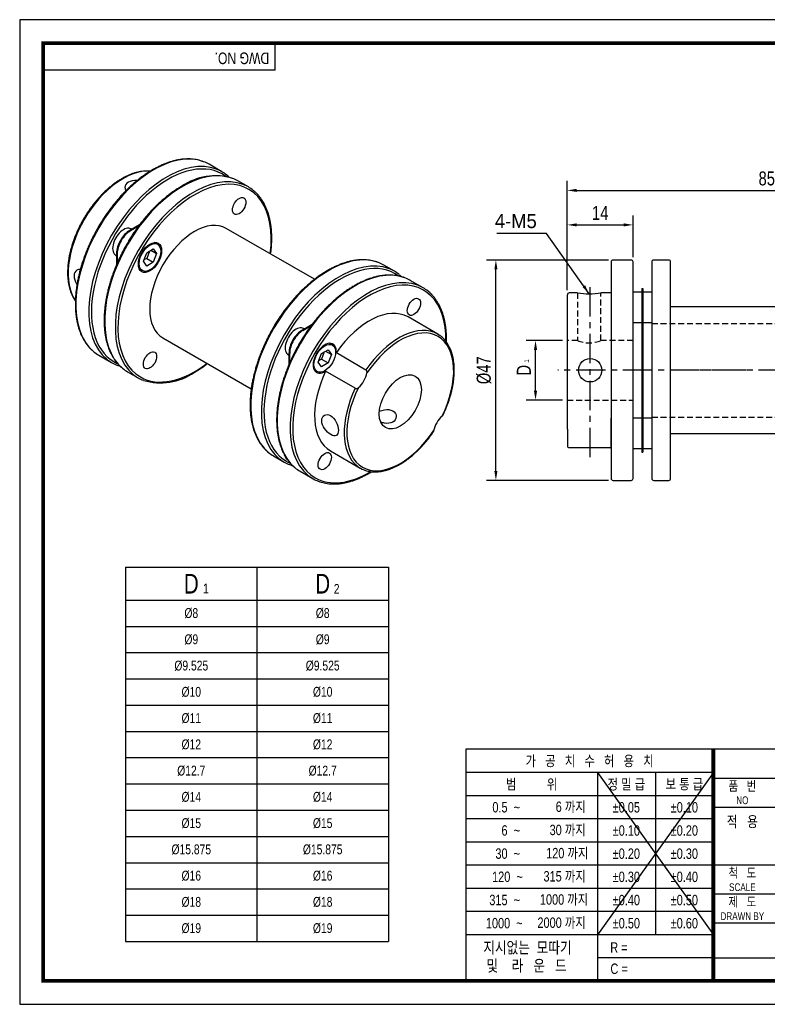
# Model space of a CAD drawing. Header units: millimetres. Extents: x 0 to 297, y 0 to 210.
# Tile 1 of 2: x 0 to 159, y 0 to 210. Entities that reach past the tile are written whole.
import ezdxf
from ezdxf.enums import TextEntityAlignment as Align

# ---------------------------------------------------------------- set-up
doc = ezdxf.new("R2010")
doc.units = ezdxf.units.MM
doc.header["$LTSCALE"] = 5
for name, pattern in [('CENTER', [2, 1.25, -0.25, 0.25, -0.25]), ('CENTER2', [1.125, 0.75, -0.125, 0.125, -0.125]), ('DASHED', [0.75, 0.5, -0.25]), ('HIDDEN', [0.375, 0.25, -0.125]), ('HIDDEN2', [0.1875, 0.125, -0.0625]), ('PHANTOM2', [1.25, 0.625, -0.125, 0.125, -0.125, 0.125, -0.125])]:
    doc.linetypes.add(name, pattern=pattern)
doc.layers.get('0').update_dxf_attribs({"linetype": 'CONTINUOUS'})
doc.layers.get('Defpoints').update_dxf_attribs({"linetype": 'CONTINUOUS'})
for name, color, linetype in [('BM', 2, 'CONTINUOUS'), ('C', 1, 'CENTER2'), ('CT', 1, 'CENTER'), ('D', 7, 'CONTINUOUS'), ('DIM', 7, 'CONTINUOUS'), ('H', 3, 'HIDDEN'), ('HD', 4, 'DASHED'), ('P', 4, 'PHANTOM2')]:
    doc.layers.add(name, color=color, linetype=linetype)
doc.styles.get("Standard").update_dxf_attribs({"font": 'Gulim.ttf', "width": 0.8, "height": 3})
doc.dimstyles.new('LIM', dxfattribs={"dimtxt": 2, "dimasz": 2, "dimexe": 2, "dimexo": 1, "dimgap": 1, "dimtad": 1, "dimdec": 3, "dimzin": 9, "dimdsep": 46, "dimtxsty": 'Standard', "dimcen": 3, "dimclrd": 1, "dimclre": 1, "dimadec": 0, "dimazin": 0, "dimtfac": 1, "dimtdec": 3, "dimtmove": 0, "dimatfit": 3, "dimfxl": 0, "dimtolj": 1, "dimtzin": 0, "dimarcsym": 0})

# ---------------------------------------------------------------- blocks, each defined once
blk = doc.blocks.new('*D163')
at = {"layer": 'Defpoints', "color": 0}
for p in [(201.69, 173.6), (116.69, 151.33), (201.69, 151.33)]:
    blk.add_point(p, dxfattribs=at)
at = {"layer": 'DIM', "color": 1, "lineweight": -2}
for p, q in [((116.69, 152.33), (116.69, 175.6)), ((201.69, 152.33), (201.69, 175.6)), ((118.69, 173.6), (199.69, 173.6))]:
    blk.add_line(p, q, dxfattribs=at)
at = {"layer": 'DIM', "color": 1}
for points in [[(118.69, 173.93), (118.69, 173.26), (116.69, 173.6)], [(199.69, 173.93), (199.69, 173.26), (201.69, 173.6)]]:
    blk.add_solid(points, dxfattribs=at)
at = {"layer": 'DIM', "color": 0, "insert": (159.19, 176.13), "char_height": 3, "attachment_point": 5}
blk.add_mtext('\\A1;85', dxfattribs=at)
blk = doc.blocks.new('*D164')
at = {"layer": 'Defpoints', "color": 0}
for p in [(130.69, 166.23), (130.69, 158.33), (116.69, 151.33)]:
    blk.add_point(p, dxfattribs=at)
at = {"layer": 'DIM', "color": 1, "lineweight": -2}
for p, q in [((116.69, 152.33), (116.69, 168.23)), ((130.69, 159.33), (130.69, 168.23)), ((118.69, 166.23), (128.69, 166.23))]:
    blk.add_line(p, q, dxfattribs=at)
at = {"layer": 'DIM', "color": 1}
for points in [[(118.69, 166.57), (118.69, 165.9), (116.69, 166.23)], [(128.69, 166.57), (128.69, 165.9), (130.69, 166.23)]]:
    blk.add_solid(points, dxfattribs=at)
at = {"layer": 'DIM', "color": 0, "insert": (123.69, 168.78), "char_height": 3, "attachment_point": 5}
blk.add_mtext('\\A1;14', dxfattribs=at)
blk = doc.blocks.new('*D165')
at = {"layer": 'Defpoints', "color": 0}
for p in [(101.47, 158.73), (126.43, 158.73), (126.43, 111.73)]:
    blk.add_point(p, dxfattribs=at)
at = {"layer": 'DIM', "color": 1, "lineweight": -2}
for p, q in [((125.43, 158.73), (99.47, 158.73)), ((101.47, 113.73), (101.47, 156.73)), ((125.43, 111.73), (99.47, 111.73))]:
    blk.add_line(p, q, dxfattribs=at)
at = {"layer": 'DIM', "color": 1}
for points in [[(101.14, 156.73), (101.8, 156.73), (101.47, 158.73)], [(101.14, 113.73), (101.8, 113.73), (101.47, 111.73)]]:
    blk.add_solid(points, dxfattribs=at)
at = {"layer": 'DIM', "color": 0, "insert": (98.93, 135.23), "char_height": 3, "attachment_point": 5, "rotation": 90}
blk.add_mtext('\\A1;%%c47', dxfattribs=at)
blk = doc.blocks.new('*D166')
at = {"layer": 'Defpoints', "color": 0}
for p in [(109.92, 141.58), (116.69, 141.58), (116.69, 128.88)]:
    blk.add_point(p, dxfattribs=at)
at = {"layer": 'DIM', "color": 1, "lineweight": -2}
for p, q in [((115.69, 141.58), (107.92, 141.58)), ((109.92, 130.88), (109.92, 139.58)), ((115.69, 128.88), (107.92, 128.88))]:
    blk.add_line(p, q, dxfattribs=at)
at = {"layer": 'DIM', "color": 1}
for points in [[(109.58, 139.58), (110.25, 139.58), (109.92, 141.58)], [(109.58, 130.88), (110.25, 130.88), (109.92, 128.88)]]:
    blk.add_solid(points, dxfattribs=at)
at = {"layer": 'DIM', "color": 0, "insert": (107.42, 135.23), "char_height": 3, "attachment_point": 5, "rotation": 90}
blk.add_mtext('\\A1;D', dxfattribs=at)

msp = doc.modelspace()

# ---------------------------------------------------------------- linework, layer by layer
for p, q in [((54.43705, 199.23234), (54.43705, 205)), ((54.43705, 199.23234), (5, 199.23234)), ((22.5608, 93.20868), (78.5608, 93.20868)), ((22.5608, 93.20868), (22.5608, 13.40868)), ((78.5608, 93.20868), (78.5608, 13.40868)), ((95.07575, 54.43705), (95.07575, 5)), ((147.8086, 54.43705), (95.07575, 54.43705)), ((292, 54.43705), (147.8086, 54.43705)), ((147.8086, 54.43705), (147.8086, 5)), ((147.8086, 49.42948), (95.07575, 49.42948)), ((147.8086, 49.42948), (123.09008, 14.82355)), ((123.09008, 49.42948), (147.8086, 14.82355)), ((123.09008, 49.42948), (123.09008, 5)), ((135.44934, 49.42948), (135.44934, 14.82355)), ((147.8086, 48.25742), (292, 48.25742)), ((147.8086, 44.48577), (95.07575, 44.48577)), ((147.8086, 42.07779), (292, 42.07779)), ((147.8086, 39.54207), (95.07575, 39.54207)), ((147.8086, 34.59837), (95.07575, 34.59837)), ((147.8086, 29.65466), (95.07575, 29.65466)), ((147.8086, 29.71852), (292, 29.71852)), ((147.8086, 24.71096), (95.07575, 24.71096)), ((147.8086, 23.53889), (221.96418, 23.53889)), ((147.8086, 19.76725), (95.07575, 19.76725)), ((147.8086, 17.35926), (292, 17.35926)), ((147.8086, 14.82355), (95.07575, 14.82355)), ((22.5608, 13.40868), (78.5608, 13.40868)), ((147.8086, 9.87984), (123.09008, 9.87984)), ((147.8086, 9.87984), (221.96418, 9.87984))]:
    msp.add_line(p, q)
at = {"color": 4}
for p, q in [((50.5608, 93.20868), (50.5608, 13.40868)), ((22.5608, 86.20868), (78.5608, 86.20868))]:
    msp.add_line(p, q, dxfattribs=at)
at = {"color": 1}
for p, q in [((22.5608, 80.60868), (78.5608, 80.60868)), ((22.5608, 75.00868), (78.5608, 75.00868)), ((22.5608, 69.40868), (78.5608, 69.40868)), ((22.5608, 63.80868), (78.5608, 63.80868)), ((22.5608, 58.20868), (78.5608, 58.20868)), ((22.5608, 52.60868), (78.5608, 52.60868)), ((22.5608, 47.00868), (78.5608, 47.00868)), ((22.5608, 41.40868), (78.5608, 41.40868)), ((22.5608, 35.80868), (78.5608, 35.80868)), ((22.5608, 30.20868), (78.5608, 30.20868)), ((22.5608, 24.60868), (78.5608, 24.60868)), ((22.5608, 19.00868), (78.5608, 19.00868))]:
    msp.add_line(p, q, dxfattribs=at)
msp.add_lwpolyline([(297, 210), (0, 210), (0, 0), (297, 0)], close=True)
msp.add_lwpolyline([(292, 205, 0.8, 0.8, 0), (5, 205, 0.8, 0.8, 0), (5, 5, 0.8, 0.8, 0), (292, 5, 0.8, 0.8, 0)], format="xyseb", close=True)
at = {"const_width": 0.82395}
msp.add_lwpolyline([(147.8086, 5), (147.8086, 54.43705)], dxfattribs=at)
at = {"layer": 'BM', "linetype": 'Continuous'}
for p, q in [((43.0712, 177.58427), (40.33706, 179.16283)), ((48.72806, 174.31828), (46.46531, 175.62468)), ((25.54607, 166.2561), (23.44755, 165.04452)), ((25.33619, 165.97163), (23.58897, 164.96287)), ((23.44755, 165.04452), (23.58897, 164.96287)), ((23.86912, 165.28791), (23.72904, 165.36878)), ((62.83468, 154.62682), (44.0109, 165.49473)), ((29.3859, 162.1028), (28.73638, 162.4778)), ((20.47904, 159.73962), (20.61912, 159.65875)), ((20.61912, 160.14554), (20.76054, 160.06389)), ((20.61912, 160.14554), (20.61912, 157.71541)), ((20.76054, 160.06389), (20.76054, 158.0528)), ((26.34669, 158.47172), (27.05379, 160.29418)), ((27.05379, 160.29418), (28.46801, 161.11068)), ((27.65151, 160.63927), (27.05379, 159.09875)), ((27.95037, 160.81182), (29.17511, 160.10471)), ((28.46801, 161.11068), (29.17511, 160.10471)), ((29.17511, 160.10471), (28.46801, 158.28225)), ((27.05379, 157.46575), (26.34669, 158.47172)), ((27.05379, 159.09875), (26.45608, 158.75365)), ((27.05379, 159.09875), (28.46801, 158.28225)), ((28.46801, 158.28225), (27.05379, 157.46575)), ((79.84075, 156.35536), (77.57801, 157.66175)), ((126.02811, 158.32973), (126.02811, 112.12973)), ((130.29477, 158.72973), (126.42811, 158.72973)), ((130.69477, 112.12973), (130.69477, 158.32973)), ((134.69477, 158.32973), (134.69477, 112.12973)), ((138.29477, 158.72973), (135.09477, 158.72973)), ((138.69477, 112.12973), (138.69477, 158.32973)), ((25.48638, 156.84863), (26.1359, 156.47363)), ((85.96901, 152.81721), (83.23487, 154.39577)), ((116.69477, 125.19029), (116.69477, 151.32973)), ((118.86698, 151.72973), (117.09477, 151.72973)), ((126.02811, 151.72973), (123.85235, 151.72973)), ((126.02477, 151.91476), (126.02477, 151.72973)), ((126.02811, 151.91476), (126.02477, 151.91476)), ((132.59477, 151.91476), (130.69477, 151.91476)), ((132.59477, 152.66476), (132.59477, 148.66476)), ((132.59477, 152.66476), (132.79477, 152.66476)), ((132.79477, 152.66476), (132.79477, 148.66476)), ((134.69477, 151.91476), (132.79477, 151.91476)), ((132.59477, 148.66476), (132.59477, 121.79471)), ((132.79477, 148.66476), (132.79477, 121.79471)), ((179.69477, 148.72973), (138.69477, 148.72973)), ((154.79776, 148.72973), (138.69477, 148.72973)), ((60.2171, 143.81561), (62.32171, 145.0307)), ((89.06868, 142.94471), (82.75186, 146.59173)), ((130.69477, 145.41476), (132.59477, 145.41476)), ((132.79477, 145.41476), (134.69477, 145.41476)), ((60.35852, 143.73396), (60.2171, 143.81561)), ((60.35852, 143.73396), (62.1039, 144.74165)), ((60.63867, 144.059), (60.4986, 144.13987)), ((30.5109, 142.11204), (49.33442, 131.24428)), ((66.62921, 140.60036), (65.97734, 140.97672)), ((57.53009, 138.83498), (57.38867, 138.91663)), ((57.38867, 136.48914), (57.38867, 138.91663)), ((57.53009, 136.81715), (57.53009, 138.83498)), ((63.59, 136.96928), (64.29711, 138.79174)), ((64.29711, 138.79174), (65.71132, 139.60824)), ((64.89482, 139.13684), (64.29711, 137.59631)), ((65.19368, 139.30938), (66.41843, 138.60227)), ((65.71132, 139.60824), (66.41843, 138.60227)), ((66.41843, 138.60227), (65.71132, 136.77981)), ((67.4694, 138.99198), (73.78622, 135.34496)), ((16.83706, 138.45964), (19.5712, 136.88108)), ((57.2486, 138.51071), (57.38867, 138.42984)), ((64.29711, 135.96332), (63.59, 136.96928)), ((64.29711, 137.59631), (63.69939, 137.25122)), ((64.29711, 137.59631), (65.71132, 136.77981)), ((65.71132, 136.77981), (64.29711, 135.96332)), ((22.96531, 134.92148), (25.22806, 133.61509)), ((62.72734, 135.34756), (63.37921, 134.9712)), ((71.50903, 131.40075), (65.19221, 135.04777)), ((116.69477, 122.64326), (116.69477, 125.19029)), ((126.02477, 118.54471), (126.02477, 125.04471)), ((126.02811, 125.04471), (126.02477, 125.04471)), ((132.59477, 125.04471), (130.69477, 125.04471)), ((134.69477, 125.04471), (132.79477, 125.04471)), ((116.69477, 122.64326), (116.69477, 119.12973)), ((132.59477, 121.79471), (132.59477, 117.79471)), ((132.79477, 121.79471), (132.79477, 117.79471)), ((138.69477, 121.72973), (154.79776, 121.72973)), ((138.69477, 121.72973), (179.69477, 121.72973)), ((66.25186, 118.01289), (72.56868, 114.36587)), ((117.09477, 118.72973), (126.02477, 118.72973)), ((126.02477, 118.54471), (126.02811, 118.54471)), ((130.69477, 118.54471), (132.59477, 118.54471)), ((132.59477, 117.79471), (132.79477, 117.79471)), ((132.79477, 118.54471), (134.69477, 118.54471)), ((54.07801, 116.95856), (56.34075, 115.65217)), ((56.40883, 117.05624), (56.52726, 116.98786)), ((59.73487, 113.69257), (62.46901, 112.11401)), ((126.42811, 111.72973), (130.29477, 111.72973)), ((135.09477, 111.72973), (138.29477, 111.72973))]:
    msp.add_line(p, q, dxfattribs=at)
at = {"layer": 'BM', "linetype": 'HIDDEN2'}
for p, q in [((126.02477, 151.72973), (126.02477, 145.41476)), ((126.02811, 122.0639), (126.02477, 122.0639)), ((126.02477, 118.72973), (126.02811, 118.72973))]:
    msp.add_line(p, q, dxfattribs=at)
at = {"layer": 'BM', "linetype": 'Continuous'}
msp.add_circle((121.55976, 135.22973), 2.5, dxfattribs=at)
for centre, radius, start, end in [((41.68885, 163.99815), 12.70199, 73.496178, 124.385404), ((126.42811, 158.32973), 0.4, 90, 180), ((130.29477, 158.32973), 0.4, 0, 90), ((135.09477, 158.32973), 0.4, 90, 180), ((138.29477, 158.32973), 0.4, 0, 90), ((117.09477, 151.32973), 0.4, 90, 180), ((121.36151, 168.09316), 16.5536, 261.3134527, 278.6860559), ((30.00791, 145.23114), 12.69143, 253.4027575, 304.3995047), ((117.09477, 119.12973), 0.4, 180, 270), ((126.42811, 112.12973), 0.4, 180, 270), ((130.29477, 112.12973), 0.4, 270, 0), ((135.09477, 112.12973), 0.4, 180, 270), ((138.29477, 112.12973), 0.4, 270, 0)]:
    msp.add_arc(centre, radius, start, end, dxfattribs=at)
for centre, major_axis, start_param, end_param in [((28.58706, 158.81123), (-11.75, -20.3516), 3.234674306, 6.189248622), ((31.3212, 157.23267), (11.75, 20.3516), 0.090933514, 3.048719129), ((31.60404, 157.06937), (-11.55, -20.00519), 3.07755567, 6.283185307), ((34.71531, 155.27308), (-11.75, -20.3516), 3.233557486, 6.189695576), ((28.58706, 158.81123), (-11.75, -20.3516), 3.141592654, 3.234674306), ((21.98739, 162.62155), (8.25, 14.28942), 0.265638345, 2.876134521), ((36.97806, 153.96669), (11.75, 20.3516), 0.092089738, 3.048313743), ((31.3212, 157.23267), (11.75, 20.3516), 0, 0.090933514), ((31.3212, 157.23267), (11.75, 20.3516), 6.189906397, 6.283185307), ((37.2609, 153.80339), (-11.55, -20.00519), 2.19495599, 6.283185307), ((34.71531, 155.27308), (-11.75, -20.3516), 3.141592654, 3.233557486), ((36.97806, 153.96669), (11.75, 20.3516), 0, 0.092089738), ((36.97806, 153.96669), (11.75, 20.3516), 6.190311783, 6.283185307), ((37.2609, 153.80339), (-6.75, -11.69134), 3.141592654, 6.283185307), ((22.10404, 162.5542), (1.625, 2.81458), 0, 3.141592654), ((23.44755, 161.77853), (2, 3.4641), 0.785398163, 2.35619449), ((23.58897, 161.69688), (2, 3.4641), 0.785398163, 2.35619449), ((65.82801, 137.31016), (-11.75, -20.3516), 3.234674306, 6.189248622), ((68.09075, 136.00376), (11.75, 20.3516), 0.090933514, 3.048719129), ((68.3736, 135.84046), (-11.55, -20.00519), 3.077598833, 6.283185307), ((65.82801, 137.31016), (-11.75, -20.3516), 3.141592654, 3.234674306), ((71.48487, 134.04417), (-11.75, -20.3516), 3.234674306, 6.189248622), ((74.21901, 132.46561), (11.75, 20.3516), 0.090933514, 3.048719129), ((68.09075, 136.00376), (11.75, 20.3516), 0, 0.090933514), ((68.09075, 136.00376), (11.75, 20.3516), 6.189906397, 6.283185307), ((74.50186, 132.30231), (-11.55, -20.00519), 2.337901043, 6.283185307), ((71.48487, 134.04417), (-11.75, -20.3516), 3.141592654, 3.234674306), ((74.21901, 132.46561), (11.75, 20.3516), 0, 0.090933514), ((74.21901, 132.46561), (11.75, 20.3516), 6.189906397, 6.283185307), ((74.50186, 132.30231), (-8.25, -14.28942), 3.141592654, 4.573935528), ((80.81868, 128.65529), (-8.25, -14.28942), 3.235589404, 4.573935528), ((58.8736, 141.32529), (1.625, 2.81458), 0, 3.141592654), ((60.2171, 140.54962), (-2, -3.4641), 3.926990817, 5.497787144), ((60.35852, 140.46797), (-2, -3.4641), 3.926990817, 5.497787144), ((81.10152, 128.49199), (-8.05, -13.94301), 1.682895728, 4.600289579), ((80.81868, 128.65529), (-8.25, -14.28942), 3.053892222, 3.235589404), ((65.00186, 137.78714), (1.75, 3.03109), -0.862388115, 4.003980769), ((28.58706, 158.81123), (-11.75, -20.3516), 6.189248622, 6.283185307), ((31.3212, 157.23267), (11.75, 20.3516), 3.048719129, 3.233682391), ((31.60404, 157.06937), (-11.55, -20.00519), 0, 0.064508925), ((37.2609, 153.80339), (-11.55, -20.00519), 0, 0.946636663), ((34.71531, 155.27308), (-11.75, -20.3516), 6.189695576, 6.283185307), ((74.50186, 132.30231), (8.25, 14.28942), 1.709249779, 3.141592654), ((71.60152, 133.97682), (1.75, 3.03109), 4.171873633, 5.252904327), ((36.97806, 153.96669), (11.75, 20.3516), 3.048313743, 3.232526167), ((80.81868, 128.65529), (8.25, 14.28942), 1.709249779, 3.053892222), ((81.10152, 128.49199), (8.05, 13.94301), 1.682895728, 4.600289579), ((90.60152, 123.00717), (-1.75, -3.03109), 4.171873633, 5.252904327), ((65.82801, 137.31016), (-11.75, -20.3516), 6.189248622, 6.283185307), ((68.09075, 136.00376), (11.75, 20.3516), 3.048719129, 3.233682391), ((58.79277, 119.20016), (-1.75, -3.03109), 5.6907447, 6.283185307), ((68.3736, 135.84046), (-11.55, -20.00519), 0, 0.065338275), ((71.48487, 134.04417), (-11.75, -20.3516), 6.189248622, 6.283185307), ((74.50186, 132.30231), (-11.55, -20.00519), 0, 0.80358057), ((80.81868, 128.65529), (8.25, 14.28942), 3.053892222, 3.235589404), ((74.21901, 132.46561), (11.75, 20.3516), 3.048719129, 3.233682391)]:
    msp.add_ellipse(centre, major_axis=major_axis, ratio=0.577350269, start_param=start_param, end_param=end_param, dxfattribs=at)
for centre, major_axis in [((46.7609, 170.25787), (1, 1.73205)), ((46.7609, 170.25787), (-1, -1.73205)), ((27.7609, 159.28822), (1.75, 3.03109)), ((27.7609, 159.28822), (1.625, 2.81458)), ((84.00186, 148.75679), (-1, -1.73205)), ((84.00186, 148.75679), (-1, -1.73205)), ((65.00421, 137.78578), (1.625, 2.81458)), ((27.7609, 137.34891), (1, 1.73205)), ((27.7609, 137.34891), (-1, -1.73205)), ((81.10152, 128.49199), (3.175, 5.49926)), ((65.00186, 115.84783), (-1, -1.73205)), ((65.00186, 115.84783), (-1, -1.73205))]:
    msp.add_ellipse(centre, major_axis=major_axis, ratio=0.577350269, dxfattribs=at)
for points, knots in [([(39.15299, 179.71818), (39.0432, 179.76142), (38.76739, 179.86906), (38.2425, 180.01937), (37.61893, 180.15598), (36.97073, 180.24879), (36.30686, 180.29772), (35.62655, 180.30254), (34.93173, 180.26316), (34.2237, 180.17958), (33.50402, 180.05192), (32.77423, 179.88043), (32.03592, 179.66547), (31.29067, 179.40749), (30.54007, 179.10709), (29.78572, 178.76493), (29.02918, 178.38177), (28.27204, 177.95848), (27.51583, 177.49597), (26.76211, 176.99526), (26.01239, 176.45742), (25.26818, 175.88358), (24.53095, 175.27496), (23.80218, 174.63282), (23.08332, 173.95849), (22.3758, 173.25337), (21.68104, 172.51891), (21.00042, 171.7566), (20.33529, 170.96802), (19.68699, 170.15475), (19.05682, 169.31847), (18.44604, 168.46088), (17.85588, 167.5837), (17.28752, 166.68873), (16.74211, 165.77777), (16.22076, 164.85267), (15.72451, 163.9153), (15.25438, 162.96757), (14.81132, 162.01138), (14.39624, 161.04866), (14.00999, 160.08136), (13.65336, 159.11142), (13.3271, 158.1408), (13.03187, 157.17144), (12.76831, 156.20531), (12.53697, 155.24434), (12.33835, 154.29045), (12.1729, 153.34558), (12.04099, 152.41161), (11.94294, 151.49042), (11.87901, 150.58388), (11.84939, 149.69381), (11.85419, 148.82203), (11.8935, 147.97031), (11.9673, 147.1404), (12.07552, 146.33406), (12.218, 145.55298), (12.39453, 144.79882), (12.60478, 144.07324), (12.84835, 143.37781), (13.12475, 142.71408), (13.43334, 142.08356), (13.7735, 141.48756), (14.14414, 140.92783), (14.54534, 140.40399), (14.97247, 139.92305), (15.38509, 139.51623), (15.63653, 139.31033), (15.75447, 139.21451)], [0, 0, 0, 0, 0.007751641, 0.022882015, 0.038032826, 0.053210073, 0.068417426, 0.083656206, 0.098925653, 0.114223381, 0.129545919, 0.144889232, 0.160249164, 0.175621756, 0.191003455, 0.206391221, 0.221782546, 0.237175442, 0.252568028, 0.267959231, 0.283348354, 0.298734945, 0.314118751, 0.32949967, 0.344877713, 0.360252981, 0.375625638, 0.390995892, 0.406363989, 0.421730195, 0.437094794, 0.45245808, 0.467820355, 0.483181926, 0.498543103, 0.513904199, 0.529265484, 0.544627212, 0.559989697, 0.575353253, 0.590718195, 0.606084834, 0.621453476, 0.636824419, 0.652197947, 0.667574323, 0.682953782, 0.698336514, 0.713722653, 0.729112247, 0.744505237, 0.759901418, 0.775300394, 0.790701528, 0.806103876, 0.821505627, 0.836904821, 0.852299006, 0.867685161, 0.883059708, 0.898418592, 0.913757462, 0.929071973, 0.944358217, 0.959613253, 0.974835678, 0.990026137, 1, 1, 1, 1]), ([(27.82134, 177.68033), (27.71518, 177.69151), (27.42303, 177.71553), (26.93176, 177.72466), (26.34654, 177.69108), (25.748, 177.61316), (25.13839, 177.49107), (24.5195, 177.32513), (23.89329, 177.11582), (23.26171, 176.86384), (22.62669, 176.57), (21.99014, 176.23525), (21.35397, 175.8607), (20.72004, 175.44753), (20.09017, 174.99704), (19.46615, 174.51061), (18.84974, 173.98972), (18.24269, 173.43592), (17.64668, 172.85086), (17.06341, 172.23625), (16.49451, 171.59389), (15.94159, 170.92565), (15.4062, 170.23348), (14.88987, 169.51936), (14.39405, 168.78537), (13.92017, 168.03362), (13.46956, 167.26627), (13.04354, 166.48552), (12.64331, 165.69362), (12.27005, 164.89283), (11.92483, 164.08545), (11.60867, 163.27379), (11.32249, 162.46015), (11.06715, 161.64686), (10.84342, 160.83623), (10.65199, 160.03056), (10.49346, 159.23213), (10.36836, 158.44322), (10.27712, 157.66608), (10.22011, 156.9029), (10.19758, 156.15589), (10.20973, 155.42719), (10.25664, 154.71893), (10.33832, 154.03322), (10.45464, 153.37215), (10.60539, 152.73775), (10.7902, 152.13204), (11.00856, 151.55701), (11.25986, 151.01437), (11.54307, 150.50663), (11.75428, 150.18873), (11.86519, 150.03669), (11.86625, 150.03524)], [0.0398891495, 0.0398891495, 0.0398891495, 0.0398891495, 0.0506292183, 0.0693295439, 0.0880931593, 0.1069156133, 0.1257889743, 0.1447035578, 0.1636493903, 0.1826172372, 0.2015991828, 0.2205888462, 0.2395811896, 0.2585719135, 0.2775589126, 0.2965408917, 0.3155171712, 0.3344875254, 0.3534520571, 0.3724111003, 0.3913651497, 0.410314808, 0.4292607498, 0.448203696, 0.4671443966, 0.48608362, 0.5050221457, 0.5239607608, 0.5429000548, 0.5618407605, 0.5807836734, 0.5997295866, 0.6186792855, 0.6376335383, 0.6565930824, 0.6755586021, 0.6945306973, 0.7135098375, 0.7324962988, 0.7514900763, 0.7704907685, 0.7894974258, 0.8085083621, 0.8275204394, 0.8465287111, 0.8655273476, 0.8845088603, 0.9034641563, 0.9223829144, 0.9412544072, 0.9600688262, 0.9602505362, 0.9602505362, 0.9602505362, 0.9602505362]), ([(44.64357, 176.40463), (44.58637, 176.45929), (44.42569, 176.60772), (44.26726, 176.73742), (44.14666, 176.83536)], [0.98415022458, 0.98415022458, 0.98415022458, 0.98415022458, 0.98980861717, 1, 1, 1, 1]), ([(34.51531, 174.48056), (34.36908, 174.39512), (34.00922, 174.18395), (33.35686, 173.77172), (32.60956, 173.26027), (31.86036, 172.70789), (31.11896, 172.1211), (30.38464, 171.49968), (29.65944, 170.84532), (28.94467, 170.15927), (28.24177, 169.44296), (27.55215, 168.69787), (26.87719, 167.92552), (26.21823, 167.12748), (25.57658, 166.30539), (24.95354, 165.4609), (24.35035, 164.59575), (23.76824, 163.71169), (23.20836, 162.8105), (22.67185, 161.89402), (22.15979, 160.9641), (21.67323, 160.02262), (21.21315, 159.07148), (20.78049, 158.11261), (20.37613, 157.14795), (20.00091, 156.17943), (19.65559, 155.209), (19.3409, 154.23863), (19.05748, 153.27026), (18.80595, 152.30583), (18.58683, 151.34729), (18.40061, 150.39657), (18.24771, 149.45556), (18.12847, 148.52617), (18.0432, 147.61026), (17.99212, 146.70969), (17.97541, 145.82627), (17.99316, 144.96181), (18.04541, 144.11807), (18.13214, 143.29681), (18.25324, 142.49975), (18.40853, 141.72858), (18.59775, 140.98495), (18.82056, 140.2705), (19.07651, 139.58679), (19.36508, 138.93534), (19.68558, 138.31766), (20.03736, 137.73496), (20.41928, 137.18915), (20.83143, 136.67909), (21.26903, 136.21444), (21.63305, 135.87005), (21.83411, 135.71336), (21.88736, 135.67201)], [0, 0, 0, 0, 0.010601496, 0.030713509, 0.050823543, 0.070930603, 0.091034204, 0.111134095, 0.131230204, 0.151322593, 0.171411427, 0.191496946, 0.211579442, 0.231659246, 0.251736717, 0.27181223, 0.291886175, 0.31195895, 0.332030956, 0.3521026, 0.372174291, 0.392246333, 0.412319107, 0.432393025, 0.452468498, 0.472545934, 0.492625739, 0.512708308, 0.532794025, 0.552883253, 0.572976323, 0.593073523, 0.613175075, 0.633281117, 0.653391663, 0.673506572, 0.693625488, 0.713747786, 0.733872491, 0.753998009, 0.774121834, 0.794241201, 0.814352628, 0.83445189, 0.854534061, 0.874593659, 0.894624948, 0.91462239, 0.934581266, 0.954498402, 0.9743729, 0.994206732, 1, 1, 1, 1]), ([(25.02352, 175.67969), (24.9937, 175.68207), (24.96386, 175.68413), (24.28252, 175.72404), (23.62926, 175.602), (22.70525, 175.06245), (22.4347, 174.64905), (22.43448, 173.98828), (22.51911, 173.75478), (22.67463, 173.54836)], [0.1192728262, 0.1192728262, 0.1192728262, 0.1192728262, 0.125, 0.125, 0.25, 0.25, 0.375, 0.375, 0.4449878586, 0.4449878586, 0.4449878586, 0.4449878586]), ([(53.47545, 160.0335), (53.50639, 160.26056), (53.57255, 160.79576), (53.65017, 161.62951), (53.70125, 162.53008), (53.71796, 163.41349), (53.70021, 164.27796), (53.64796, 165.1217), (53.56123, 165.94296), (53.44013, 166.74002), (53.28484, 167.51119), (53.09562, 168.25482), (52.87281, 168.96927), (52.61686, 169.65298), (52.3283, 170.30443), (52.00779, 170.92211), (51.65602, 171.50481), (51.27409, 172.05062), (50.86194, 172.56066), (50.42434, 173.0254), (50.05813, 173.37161), (49.85497, 173.52986), (49.79919, 173.57314)], [0.6184181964, 0.6184181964, 0.6184181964, 0.6184181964, 0.6331080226, 0.6532130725, 0.6733224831, 0.6934359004, 0.713552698, 0.7336719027, 0.75379192, 0.7739102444, 0.7940241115, 0.8141300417, 0.8342238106, 0.854300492, 0.8743546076, 0.8943804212, 0.9143723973, 0.9343258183, 0.9542375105, 0.9741065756, 0.9939349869, 1, 1, 1, 1]), ([(76.39394, 158.2171), (76.28415, 158.26034), (76.00834, 158.36798), (75.48346, 158.51829), (74.85988, 158.6549), (74.21169, 158.74771), (73.54782, 158.79664), (72.86751, 158.80146), (72.17268, 158.76208), (71.46466, 158.6785), (70.74498, 158.55085), (70.01519, 158.37936), (69.27688, 158.16439), (68.53162, 157.90641), (67.78103, 157.60601), (67.02667, 157.26385), (66.27014, 156.88069), (65.51299, 156.4574), (64.75679, 155.99489), (64.00307, 155.49418), (63.25335, 154.95634), (62.50913, 154.38251), (61.7719, 153.77388), (61.04313, 153.13174), (60.32428, 152.45742), (59.61676, 151.7523), (58.922, 151.01783), (58.24137, 150.25553), (57.57625, 149.46694), (56.92795, 148.65368), (56.29778, 147.8174), (55.687, 146.9598), (55.09684, 146.08263), (54.52848, 145.18765), (53.98307, 144.27669), (53.46171, 143.35159), (52.96547, 142.41423), (52.49534, 141.46649), (52.05228, 140.5103), (51.6372, 139.54758), (51.25095, 138.58028), (50.89432, 137.61034), (50.56805, 136.63972), (50.27283, 135.67037), (50.00926, 134.70423), (49.77792, 133.74326), (49.57931, 132.78938), (49.41386, 131.8445), (49.28195, 130.91053), (49.1839, 129.98935), (49.11997, 129.0828), (49.09034, 128.19274), (49.09515, 127.32095), (49.13446, 126.46923), (49.20826, 125.63933), (49.31647, 124.83298), (49.45896, 124.0519), (49.63549, 123.29775), (49.84574, 122.57216), (50.08931, 121.87673), (50.36571, 121.213), (50.6743, 120.58249), (51.01446, 119.98649), (51.3851, 119.42675), (51.7863, 118.90291), (52.21343, 118.42198), (52.62605, 118.01515), (52.87749, 117.80926), (52.99543, 117.71344)], [0, 0, 0, 0, 0.007751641, 0.022882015, 0.038032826, 0.053210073, 0.068417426, 0.083656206, 0.098925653, 0.114223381, 0.129545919, 0.144889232, 0.160249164, 0.175621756, 0.191003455, 0.206391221, 0.221782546, 0.237175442, 0.252568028, 0.267959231, 0.283348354, 0.298734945, 0.314118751, 0.32949967, 0.344877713, 0.360252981, 0.375625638, 0.390995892, 0.406363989, 0.421730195, 0.437094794, 0.45245808, 0.467820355, 0.483181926, 0.498543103, 0.513904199, 0.529265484, 0.544627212, 0.559989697, 0.575353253, 0.590718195, 0.606084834, 0.621453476, 0.636824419, 0.652197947, 0.667574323, 0.682953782, 0.698336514, 0.713722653, 0.729112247, 0.744505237, 0.759901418, 0.775300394, 0.790701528, 0.806103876, 0.821505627, 0.836904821, 0.852299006, 0.867685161, 0.883059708, 0.898418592, 0.913757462, 0.929071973, 0.944358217, 0.959613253, 0.974835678, 0.990026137, 1, 1, 1, 1]), ([(12.9106, 156.70771), (12.64294, 156.74463), (12.3884, 156.70022), (11.81053, 156.36676), (11.57912, 155.92291), (11.56272, 154.84836), (11.77497, 154.22276), (12.15961, 153.6304), (12.18523, 153.59233), (12.21141, 153.55472)], [0.0525376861, 0.0525376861, 0.0525376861, 0.0525376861, 0.125, 0.125, 0.25, 0.25, 0.375, 0.375, 0.383688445, 0.383688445, 0.383688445, 0.383688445]), ([(82.0508, 154.95112), (81.94101, 154.99435), (81.6652, 155.102), (81.14031, 155.25231), (80.51674, 155.38892), (79.86854, 155.48173), (79.20468, 155.53066), (78.52436, 155.53548), (77.82954, 155.49609), (77.12151, 155.41252), (76.40183, 155.28486), (75.67205, 155.11337), (74.93373, 154.8984), (74.18848, 154.64043), (73.43788, 154.34002), (72.68353, 153.99786), (71.92699, 153.61471), (71.16985, 153.19141), (70.41364, 152.72891), (69.65992, 152.2282), (68.91021, 151.69035), (68.16599, 151.11652), (67.42876, 150.5079), (66.69999, 149.86576), (65.98113, 149.19143), (65.27361, 148.48631), (64.57885, 147.75184), (63.89823, 146.98954), (63.2331, 146.20095), (62.58481, 145.38769), (61.95464, 144.55141), (61.34386, 143.69381), (60.75369, 142.81664), (60.18533, 141.92167), (59.63992, 141.01071), (59.11857, 140.08561), (58.62232, 139.14824), (58.15219, 138.20051), (57.70913, 137.24431), (57.29406, 136.2816), (56.9078, 135.31429), (56.55118, 134.34435), (56.22491, 133.37373), (55.92968, 132.40438), (55.66612, 131.43825), (55.43478, 130.47727), (55.23616, 129.52339), (55.07071, 128.57851), (54.9388, 127.64454), (54.84076, 126.72336), (54.77682, 125.81682), (54.7472, 124.92675), (54.75201, 124.05497), (54.79131, 123.20324), (54.86511, 122.37334), (54.97333, 121.567), (55.11581, 120.78591), (55.29234, 120.03176), (55.50259, 119.30617), (55.74617, 118.61075), (56.02256, 117.94702), (56.33115, 117.3165), (56.67131, 116.7205), (57.04195, 116.16077), (57.44315, 115.63693), (57.87028, 115.15599), (58.2829, 114.74917), (58.53434, 114.54327), (58.65228, 114.44745)], [0, 0, 0, 0, 0.007751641, 0.022882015, 0.038032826, 0.053210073, 0.068417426, 0.083656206, 0.098925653, 0.114223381, 0.129545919, 0.144889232, 0.160249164, 0.175621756, 0.191003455, 0.206391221, 0.221782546, 0.237175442, 0.252568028, 0.267959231, 0.283348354, 0.298734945, 0.314118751, 0.32949967, 0.344877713, 0.360252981, 0.375625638, 0.390995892, 0.406363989, 0.421730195, 0.437094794, 0.45245808, 0.467820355, 0.483181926, 0.498543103, 0.513904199, 0.529265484, 0.544627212, 0.559989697, 0.575353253, 0.590718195, 0.606084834, 0.621453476, 0.636824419, 0.652197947, 0.667574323, 0.682953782, 0.698336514, 0.713722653, 0.729112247, 0.744505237, 0.759901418, 0.775300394, 0.790701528, 0.806103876, 0.821505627, 0.836904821, 0.852299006, 0.867685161, 0.883059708, 0.898418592, 0.913757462, 0.929071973, 0.944358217, 0.959613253, 0.974835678, 0.990026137, 1, 1, 1, 1]), ([(81.41996, 155.16917), (81.3605, 155.22615), (81.1975, 155.37696), (81.03681, 155.50851), (80.91622, 155.60645)], [0.98392453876, 0.98392453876, 0.98392453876, 0.98392453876, 0.98980861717, 1, 1, 1, 1]), ([(90.94373, 141.24346), (90.94696, 141.35604), (90.95569, 141.76304), (90.95188, 142.45482), (90.91257, 143.30654), (90.83877, 144.13644), (90.73055, 144.94278), (90.58807, 145.72387), (90.41154, 146.47802), (90.20129, 147.20361), (89.95772, 147.89904), (89.68132, 148.56277), (89.37273, 149.19328), (89.03257, 149.78928), (88.66193, 150.34902), (88.26073, 150.87284), (87.8336, 151.35384), (87.4187, 151.76272), (87.16507, 151.97036), (87.04447, 152.0683)], [0.7539586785, 0.7539586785, 0.7539586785, 0.7539586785, 0.7598128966, 0.7752032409, 0.7905957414, 0.8059894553, 0.8213825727, 0.8367731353, 0.8521586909, 0.867536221, 0.8829021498, 0.8982524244, 0.9135826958, 0.9288886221, 0.9441662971, 0.9594127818, 0.974626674, 0.9898086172, 1, 1, 1, 1]), ([(90.19188, 125.65687), (90.31826, 125.92268), (90.54135, 126.39448), (90.88189, 127.19341), (91.19648, 128.00055), (91.48315, 128.8154), (91.73844, 129.62837), (91.96226, 130.43909), (92.15375, 131.24476), (92.31234, 132.0432), (92.43751, 132.83213), (92.52881, 133.6093), (92.58589, 134.3725), (92.60848, 135.11955), (92.59639, 135.84828), (92.54955, 136.55658), (92.46794, 137.24234), (92.35168, 137.90346), (92.201, 138.53791), (92.01625, 139.14367), (91.79795, 139.7188), (91.54675, 140.26135), (91.26346, 140.76972), (90.94927, 141.2415), (90.60461, 141.67792), (90.23349, 142.06754), (89.95092, 142.33136), (89.80475, 142.43886), (89.7917, 142.44844)], [0, 0, 0, 0, 0.036353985, 0.076400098, 0.116452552, 0.156513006, 0.196583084, 0.236664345, 0.276758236, 0.316866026, 0.356988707, 0.397126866, 0.437280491, 0.477448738, 0.517629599, 0.557819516, 0.598011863, 0.638196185, 0.678360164, 0.718487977, 0.758560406, 0.798555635, 0.838450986, 0.878225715, 0.917864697, 0.957362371, 0.996725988, 1, 1, 1, 1]), ([(37.17806, 134.75921), (37.32429, 134.84465), (37.68415, 135.05582), (38.33651, 135.46805), (39.08381, 135.9795), (39.63076, 136.38276), (39.92613, 136.61001), (39.97324, 136.6465)], [0, 0, 0, 0, 0.01059859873, 0.03070511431, 0.05080965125, 0.07091121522, 0.07473010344, 0.07473010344, 0.07473010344, 0.07473010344]), ([(20.74215, 136.3307), (20.8567, 136.28554), (21.05417, 136.20842), (21.27186, 136.13996), (21.38437, 136.10748)], [0, 0, 0, 0, 0.00808474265, 0.01638310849, 0.01638310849, 0.01638310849, 0.01638310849]), ([(74.00256, 134.67022), (74.02511, 134.78745), (74.02616, 134.91378), (73.97503, 135.10126), (73.94873, 135.16342), (73.87755, 135.2724), (73.83326, 135.3178), (73.78622, 135.34496)], [0, 0, 0, 0, 0.5, 0.5, 0.75, 0.75, 1, 1, 1, 1]), ([(71.50903, 131.40075), (71.55614, 131.37355), (71.61768, 131.3579), (71.74764, 131.35079), (71.81468, 131.3591), (72.00316, 131.40882), (72.11177, 131.47303), (72.20153, 131.55076)], [0, 0, 0, 0, 0.25, 0.25, 0.5, 0.5, 1, 1, 1, 1]), ([(76.65651, 126.51045), (76.99166, 126.63606), (77.36048, 126.73901), (78.37779, 126.89995), (79.0274, 126.85035), (79.49963, 126.57771)], [0.8043860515, 0.8043860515, 0.8043860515, 0.8043860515, 0.875, 0.875, 1, 1, 1, 1]), ([(79.49963, 126.57771), (79.97187, 126.30506), (80.23227, 125.8282), (80.23146, 124.87828), (79.96489, 124.41154), (79.03048, 123.89047), (78.37571, 123.84314), (77.46491, 124.00527), (77.19894, 124.0773), (76.94523, 124.16437)], [0, 0, 0, 0, 0.125, 0.125, 0.25, 0.25, 0.375, 0.375, 0.4262818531, 0.4262818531, 0.4262818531, 0.4262818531]), ([(66.2996, 121.4975), (66.76752, 121.22735), (67.18833, 121.1652), (67.75826, 121.49403), (67.91067, 121.89228), (67.89684, 122.94936), (67.73296, 123.60289), (67.13415, 124.78018), (66.70422, 125.27941), (65.78068, 125.81306), (65.28983, 125.84203), (64.57747, 125.43168), (64.36063, 125.00005), (64.37574, 123.92966), (64.60731, 123.31411), (65.33823, 122.23405), (65.83169, 121.76765), (66.2996, 121.4975)], [0, 0, 0, 0, 0.125, 0.125, 0.25, 0.25, 0.375, 0.375, 0.5, 0.5, 0.625, 0.625, 0.75, 0.75, 0.875, 0.875, 1, 1, 1, 1]), ([(73.42077, 113.96886), (73.50568, 113.93508), (73.7318, 113.84597), (74.17015, 113.72717), (74.701, 113.62433), (75.25519, 113.56587), (75.82433, 113.55135), (76.4087, 113.58114), (77.0061, 113.65524), (77.61484, 113.77354), (78.23301, 113.93573), (78.85866, 114.14132), (79.48986, 114.38967), (80.12466, 114.67994), (80.76115, 115.01121), (81.39743, 115.38239), (82.03163, 115.79228), (82.66192, 116.23962), (83.28651, 116.72301), (83.90364, 117.24099), (84.51157, 117.79203), (85.10857, 118.37445), (85.69308, 118.98667), (86.26297, 119.6264), (86.81848, 120.29366), (87.35117, 120.97948), (87.79036, 121.57879), (88.01719, 121.9147), (88.10198, 122.04059)], [0, 0, 0, 0, 0.018521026, 0.057888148, 0.097342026, 0.136912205, 0.176614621, 0.216451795, 0.256415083, 0.296488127, 0.336650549, 0.376881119, 0.417160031, 0.457470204, 0.497797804, 0.538132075, 0.578463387, 0.618787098, 0.659100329, 0.699401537, 0.739690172, 0.779966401, 0.820230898, 0.860484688, 0.900729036, 0.940965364, 0.981195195, 1, 1, 1, 1]), ([(57.5117, 115.10179), (57.62625, 115.05663), (57.82453, 114.97919), (58.04319, 114.91049), (58.15665, 114.87778)], [0, 0, 0, 0, 0.00808474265, 0.01645007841, 0.01645007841, 0.01645007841, 0.01645007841]), ([(63.63996, 111.56364), (63.75451, 111.51848), (64.03423, 111.40923), (64.5635, 111.25743), (65.18716, 111.12088), (65.83533, 111.02805), (66.49921, 110.97912), (67.17952, 110.9743), (67.87434, 111.01369), (68.58237, 111.09727), (69.30205, 111.22492), (70.03184, 111.39641), (70.77015, 111.61138), (71.5154, 111.86935), (72.266, 112.16976), (73.02035, 112.51192), (73.77689, 112.89507), (74.43284, 113.2618), (74.83603, 113.50414), (74.98696, 113.59724)], [0, 0, 0, 0, 0.0080847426, 0.0232066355, 0.0383489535, 0.0535176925, 0.0687165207, 0.083946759, 0.0992076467, 0.1144967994, 0.1298107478, 0.1451454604, 0.1604967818, 0.1758607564, 0.1912338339, 0.2066129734, 0.2219956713, 0.2373799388, 0.2465958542, 0.2465958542, 0.2465958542, 0.2465958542])]:
    msp.add_open_spline(points, degree=3, knots=knots, dxfattribs=at)
for points in [[(90.1941, 125.65874), (90.15575, 125.58056), (90.08418, 125.50481), (90.0015, 125.43323)], [(88.20048, 122.31376), (88.17997, 122.20715), (88.15048, 122.10847), (88.10309, 122.03663)]]:
    msp.add_open_spline(points, degree=3, dxfattribs=at)
at = {"layer": 'C'}
msp.add_line((147.8086, 49.42948), (147.8086, 49.39613), dxfattribs=at)
at = {"layer": 'CT'}
for p, q in [((121.55977, 116.72973), (121.55974, 153.72973)), ((154.79776, 135.22973), (114.69477, 135.22973)), ((203.69477, 135.22973), (138.69477, 135.22973))]:
    msp.add_line(p, q, dxfattribs=at)
at = {"layer": 'H'}
msp.add_line((147.8086, 49.31275), (147.8086, 49.27106), dxfattribs=at)
at = {"layer": 'HD', "linetype": 'HIDDEN'}
for p, q in [((118.86144, 151.72973), (118.86144, 141.57549)), ((123.86144, 141.57597), (123.86144, 151.72973)), ((134.69477, 145.22973), (183.69477, 145.22973)), ((118.87043, 141.57973), (116.69477, 141.57973)), ((130.69477, 141.57973), (123.85661, 141.57973)), ((116.69477, 128.87973), (130.69477, 128.87973)), ((134.69477, 125.22973), (183.69477, 125.22973))]:
    msp.add_line(p, q, dxfattribs=at)
at = {"layer": 'HD', "linetype": 'HIDDEN2'}
for p, q in [((132.79477, 151.91476), (132.59477, 151.91476)), ((132.79477, 150.66476), (132.59477, 150.66476)), ((132.59477, 146.66476), (132.79477, 146.66476)), ((132.59477, 145.41476), (132.79477, 145.41476)), ((132.79477, 141.57973), (132.59477, 141.57973)), ((132.59477, 128.87973), (132.79477, 128.87973)), ((132.79477, 125.04471), (132.59477, 125.04471)), ((132.79477, 123.79471), (132.59477, 123.79471)), ((132.59477, 119.79471), (132.79477, 119.79471)), ((132.59477, 118.54471), (132.79477, 118.54471))]:
    msp.add_line(p, q, dxfattribs=at)
at = {"layer": 'HD', "linetype": 'HIDDEN'}
for start, end in [(246.7865918, 293.2126089), (293.2126089, 293.2135354)]:
    msp.add_arc((121.36143, 147.40821), 6.34251, start, end, dxfattribs=at)
at = {"layer": 'P'}
msp.add_line((147.8086, 49.22104), (147.8086, 49.16267), dxfattribs=at)

# ---------------------------------------------------------------- texts
at = {"color": 0}
for s, insert, char_height, width, attachment_point in [('D', (36.5608, 89.70868), 4.2, 28, 5), ('D', (64.5608, 89.70868), 4.2, 28, 5), ('1', (39.05662, 89.73357), 2.1, 6.3, 1), ('2', (66.927, 89.6531), 2.1, 3.36, 1), ('%%c8', (36.5608, 83.40868), 2.1, 28, 5), ('%%c8', (64.5608, 83.40868), 2.1, 28, 5), ('%%c9', (36.5608, 77.80868), 2.1, 28, 5), ('%%c9', (64.5608, 77.80868), 2.1, 28, 5), ('%%c9.525', (36.5608, 72.20868), 2.1, 28, 5), ('%%c9.525', (64.5608, 72.20868), 2.1, 28, 5), ('%%c10', (36.5608, 66.60868), 2.1, 28, 5), ('%%c10', (64.5608, 66.60868), 2.1, 28, 5), ('%%c11', (36.5608, 61.00868), 2.1, 28, 5), ('%%c11', (64.5608, 61.00868), 2.1, 28, 5), ('%%c12', (36.5608, 55.40868), 2.1, 28, 5), ('%%c12', (64.5608, 55.40868), 2.1, 28, 5), ('%%c12.7', (36.5608, 49.80868), 2.1, 28, 5), ('%%c12.7', (64.5608, 49.80868), 2.1, 28, 5), ('%%c14', (36.5608, 44.20868), 2.1, 28, 5), ('%%c14', (64.5608, 44.20868), 2.1, 28, 5), ('%%c15', (36.5608, 38.60868), 2.1, 28, 5), ('%%c15', (64.5608, 38.60868), 2.1, 28, 5), ('%%c15.875', (36.5608, 33.00868), 2.1, 28, 5), ('%%c15.875', (64.5608, 33.00868), 2.1, 28, 5), ('%%c16', (36.5608, 27.40868), 2.1, 28, 5), ('%%c16', (64.5608, 27.40868), 2.1, 28, 5), ('%%c18', (36.5608, 21.80868), 2.1, 28, 5), ('%%c18', (64.5608, 21.80868), 2.1, 28, 5), ('%%c19', (36.5608, 16.20868), 2.1, 28, 5), ('%%c19', (64.5608, 16.20868), 2.1, 28, 5)]:
    msp.add_mtext(s, dxfattribs=dict(at, insert=insert, char_height=char_height, width=width, attachment_point=attachment_point))
at = {"layer": 'D', "width": 0.8}
msp.add_text('DWG NO.', height=2.471852, rotation=180, dxfattribs=at).set_placement((53.16809, 203.00065))
for s, height, p in [('가   공   치   수   허   용   치', 2.2246672, (121.44218, 51.93326)), ('범          위', 2.2246672, (109.08292, 46.95763)), ('정 밀 급', 2.224667, (129.26971, 46.95763)), ('보 통 급', 2.224667, (141.62897, 46.95763)), ('품   번', 2.059877, (153.98824, 46.60952)), ('NO', 1.647902, (153.98824, 43.5197)), ('%%p0.05', 2.224667, (129.26971, 42.01392)), ('%%p0.10', 2.224667, (141.62897, 42.01392)), ('적   용', 2.307062, (153.98824, 38.98797)), ('%%p0.10', 2.224667, (129.26971, 37.07022)), ('%%p0.20', 2.224667, (141.62897, 37.07022)), ('%%p0.20', 2.224667, (129.26971, 32.12651)), ('%%p0.30', 2.224667, (141.62897, 32.12651)), ('척   도', 2.059877, (153.98824, 28.07062)), ('%%p0.30', 2.224667, (129.26971, 27.18281)), ('%%p0.40', 2.224667, (141.62897, 27.18281)), ('SCALE', 1.647902, (153.98824, 24.98081)), ('%%p0.40', 2.224667, (129.26971, 22.2391)), ('%%p0.50', 2.224667, (141.62897, 22.2391)), ('제   도', 2.059877, (153.98824, 21.89099)), ('%%p0.50', 2.224667, (129.26971, 17.2954)), ('%%p0.60', 2.224667, (141.62897, 17.2954))]:
    msp.add_text(s, height=height, dxfattribs=at).set_placement(p, align=Align.MIDDLE)
msp.add_text('DRAWN BY', height=1.647902, dxfattribs=at).set_placement((153.98824, 17.97719), align=Align.CENTER)
at = {"layer": 'D', "linetype": 'ByBlock', "width": 0.8}
for s, height, p in [('지시없는  모따기', 2.471852, (98.78304, 10.86753)), ('및    라   운   드', 2.4718525, (99.46232, 6.99683))]:
    msp.add_text(s, height=height, dxfattribs=at).set_placement(p)
at = {"layer": 'D', "width": 0.8}
for s, p in [('R = ', (125.83895, 10.9999)), ('C = ', (125.87797, 6.47764))]:
    msp.add_text(s, height=2.224667, dxfattribs=at).set_placement(p)
at = {"layer": 'D', "char_height": 2.224667, "attachment_point": 6}
for s, insert, width in [('0.5  ~', (106.61106, 42.01392), 8.2310624), ('6 까지', (120.61823, 42.01392), 9.8035318), ('6  ~', (106.61106, 37.07022), 8.2310216), ('30 까지', (120.61823, 37.07022), 9.8034906), ('120 까지', (121.17583, 32.12651), 12.6524242), ('30  ~', (106.61106, 32.12651), 8.2310216), ('120  ~', (107.1976, 27.18281), 8.9379913), ('315 까지', (120.61823, 27.18281), 12.0977814), ('315  ~', (106.61106, 22.2391), 9.885083), ('1000 까지', (121.14261, 22.2391), 13.3822846), ('2000 까지', (120.61823, 17.2954), 12.974319), ('1000  ~', (107.17041, 17.2954), 14.528725)]:
    msp.add_mtext(s, dxfattribs=dict(at, insert=insert, width=width))
at = {"layer": 'DIM'}
msp.add_text('4-M5', height=3, dxfattribs=at).set_placement((101.24043, 165.5511))
at = {"layer": 'DIM', "insert": (107.52659, 136.85102), "char_height": 1, "width": 3.3, "attachment_point": 1, "rotation": 90}
msp.add_mtext('1', dxfattribs=at)

# ---------------------------------------------------------------- dimensions: what is measured, and where the dimension line sits
at = {"layer": 'DIM'}
for base, p2, picture, middle in [((201.69477, 173.59614), (201.69477, 151.32973), '*D163', (159.19477, 176.13409)), ((130.69477, 166.23372), (130.69477, 158.32973), '*D164', (123.69477, 168.77566))]:
    dim = msp.add_linear_dim(base=base, p1=(116.69477, 151.32973), p2=p2, dimstyle='LIM', dxfattribs=at)
    dim.commit()
    dim.dimension.update_dxf_attribs({"geometry": picture, "text_midpoint": middle})
for base, p1, p2, text, picture, middle in [((101.47118, 158.72973), (126.42811, 111.72973), (126.42811, 158.72973), '%%c<>', '*D165', (98.92923, 135.22973)), ((109.91795, 141.57973), (116.69477, 128.87973), (116.69477, 141.57973), 'D', '*D166', (107.41595, 135.22973))]:
    dim = msp.add_linear_dim(base=base, p1=p1, p2=p2, angle=90, text=text, dimstyle='LIM', dxfattribs=at)
    dim.commit()
    dim.dimension.update_dxf_attribs({"geometry": picture, "text_midpoint": middle})

# ---------------------------------------------------------------- leaders
msp.add_leader([(121.36144, 151.53956), (112.23002, 164.39157), (101.6728, 164.38556)], dimstyle='LIM', override={"dimgap": 1, "dimtad": 0}, dxfattribs=at)

doc.saveas('drawing.dxf')
